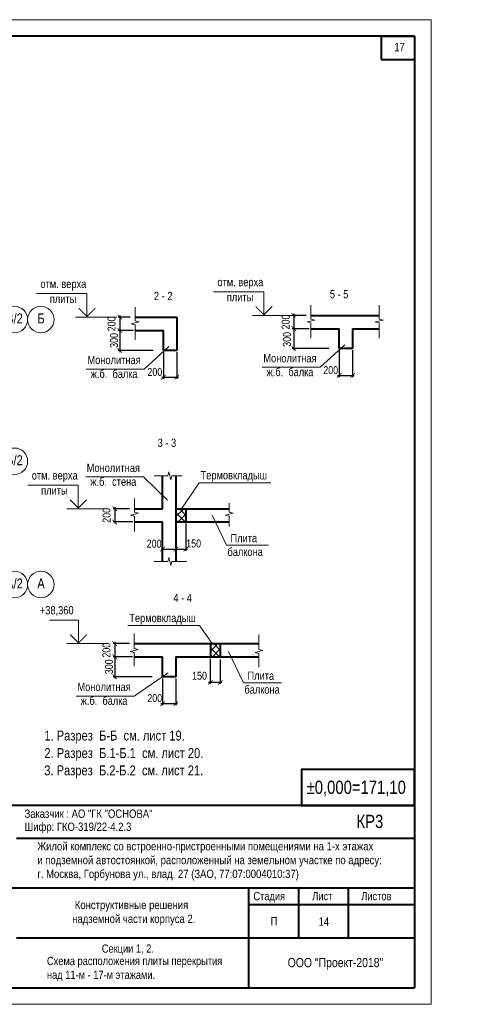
# Model space of a CAD drawing. Header units: inches. Extents: x -8638239 to -8523853, y 3840912 to 4564380.
# Tile 56 of 106: x -8551765 to -8524584, y 4179850 to 4239250. Entities that reach past the tile are written whole.
import ezdxf
from ezdxf.enums import TextEntityAlignment as Align

# ---------------------------------------------------------------- set-up
doc = ezdxf.new("R2010")
doc.units = ezdxf.units.IN
doc.header["$LTSCALE"] = 1000
doc.header["$MEASUREMENT"] = 0
doc.linetypes.add('CENTER', pattern=[2, 1.25, -0.25, 0.25, -0.25])
for name, color, linetype, lineweight in [('СК-050-П(литы перекрытия)', 3, 'Continuous', 40), ('СК-100-О(си)', 7, 'CENTER', 15), ('СК-100-О(си)_имя', 7, 'CENTER', 15), ('СК-110-О-РАЗМЕРЫ', 7, 'Continuous', 15), ('СК-200-Р(амка)', 7, 'Continuous', 40), ('СК-210-Р-РАМКА ЛИНИИ ТОНКИЕ', 7, 'Continuous', 15), ('СК-220-Р-РАМКА ТЕКСТ', 7, 'Continuous', 15), ('СК-300-Р(азмеры)', 7, 'Continuous', 20), ('СК-400-Т(екст)', 7, 'Continuous', 20), ('СК-600-Ш(триховка)', 250, 'Continuous', 13)]:
    doc.layers.add(name, color=color, linetype=linetype, lineweight=lineweight)
doc.styles.add('MtXpl_Arial_Narrow', font='ARIALN.TTF')
doc.styles.add('RUSS', font='arial.ttf', dxfattribs={"width": 0.8})
doc.dimstyles.new('50', dxfattribs={"dimtxt": 480, "dimasz": 280, "dimexe": 100, "dimexo": 100, "dimgap": 100, "dimtad": 1, "dimdec": 0, "dimlfac": 0.25, "dimzin": 0, "dimdsep": 46, "dimtxsty": 'RUSS', "dimblk": 'ARCHTICK', "dimcen": 0.09, "dimdle": 100, "dimclrd": 7, "dimclre": 7, "dimclrt": 7, "dimadec": 0, "dimazin": 0, "dimtfac": 1, "dimtdec": 0, "dimtmove": 2, "dimatfit": 3, "dimldrblk": 'ARCHTICK', "dimfxl": 1, "dimtolj": 1, "dimtzin": 0, "dimarcsym": 0})

# ---------------------------------------------------------------- blocks, each defined once
blk = doc.blocks.new('оси')
at = {"layer": 'СК-100-О(си)', "linetype": 'Continuous'}
for centre in [(6646.2, 15985), (8246.2, 15985), (6646.2, 7435), (6646.2, 0), (8246.2, 0)]:
    blk.add_circle(centre, 800, dxfattribs=at)
at = {"layer": 'СК-100-О(си)_имя', "style": 'RUSS', "width": 0.8}
for s, p in [('В/2', (6654, 16050.7)), ('Б', (8254, 16050.7)), ('Б/2', (6654, 7500.7)), ('А/2', (6654, 65.7)), ('А', (8254, 65.7))]:
    blk.add_text(s, height=600, dxfattribs=at).set_placement(p, align=Align.MIDDLE_CENTER)
blk = doc.blocks.new('A$C858fb3ef')
at = {"layer": 'СК-300-Р(азмеры)'}
blk.add_blockref('оси', (0, 0), dxfattribs=at)
blk = doc.blocks.new('A$C573b34c5')
blk.add_blockref('A$C858fb3ef', (0, 0))
blk = doc.blocks.new('A$C96adbfd2')
at = {"layer": 'СК-200-Р(амка)', "lineweight": 40, "ltscale": 2}
for p, q in [((0, 5500), (-18500, 5500)), ((0, 4500), (-12000, 4500)), ((0, 3000), (-18500, 3000)), ((-5000, 3000), (-5000, 15)), ((-3500, 3000), (-3500, 1500)), ((-2000, 3000), (-2000, 1500)), ((0, 2500), (-5000, 2500)), ((0, 1500), (-12000, 1500))]:
    blk.add_line(p, q, dxfattribs=at)
at = {"layer": 'СК-400-Т(екст)', "lineweight": 40, "ltscale": 2}
blk.add_lwpolyline([(-3405, 5500), (0, 5500), (0, 6578), (-3405, 6578)], close=True, dxfattribs=at)
at = {"layer": 'СК-220-Р-РАМКА ТЕКСТ', "color": 7, "char_height": 250, "attachment_point": 4, "style": 'RUSS'}
for s, insert in [('\\A1;Стадия', (-4856, 2729)), ('\\A1;Лист', (-3082, 2762)), ('\\A1;Листов', (-1603, 2762)), ('\\A1;П', (-4337, 2011))]:
    blk.add_mtext(s, dxfattribs=dict(at, insert=insert))
at = {"layer": 'СК-400-Т(екст)', "lineweight": 40, "ltscale": 2, "style": 'RUSS', "width": 0.8}
for s, p in [('%%P0,000=171,10', (-3251, 5847)), ('КР3', (-1746, 4817))]:
    blk.add_text(s, height=400, dxfattribs=at).set_placement(p)
at = {"layer": 'СК-400-Т(екст)', "linetype": 'Continuous'}
for s, width, gutter_width, insert, char_height, attachment_point in [('\\A1;{\\fArial Narrow|b0|i0|c204|p34;Заказчик :\\fArial Narrow|b0|i0|c0|p34; \\fArial Narrow|b0|i0|c204|p34;АО "ГК "ОСНОВА\\fArial Narrow|b0|i0|c0|p34;"\\fArial Narrow|b0|i0|c204|p34;\\P          \\W0.8;                                                                                            }', 11667.29, 1250, (-11760, 5375), 250, 1), ('\\A1;{\\fArial Narrow|b0|i0|c204|p34;Шифр: ГКО-319/22-4.\\fArial Narrow|b0|i0|c0|p34;2\\fArial Narrow|b0|i0|c204|p34;.3          \\W0.8;                                                                                            }', 11667.29, 1250, (-11760, 4981), 250, 1), ('\\A1;{\\fArial Narrow|b0|i0|c204|p34;\\W1;ООО "Проект-2018"}', 13925.35, 1492, (-2382, 896), 274.51, 2)]:
    blk.add_mtext_dynamic_manual_height_columns(s, width=width, gutter_width=gutter_width, heights=[0], dxfattribs=dict(at, insert=insert, char_height=char_height, attachment_point=attachment_point))
at = {"layer": 'СК-400-Т(екст)', "char_height": 250, "attachment_point": 1, "style": 'MtXpl_Arial_Narrow'}
for s, insert in [('Жилой комплекс со встроенно-пристроенными помещениями на 1-х этажах^Jи подземной автостоянкой, расположенный на земельном участке по адресу: ^Jг. Москва, Горбунова ул., влад. 27 (ЗАО, 77:07:0004010:37)', (-11372, 4393)), (' Конструктивные решения ^Jнадземной части корпуса 2.', (-10322, 2621))]:
    blk.add_mtext(s, dxfattribs=dict(at, insert=insert))
blk = doc.blocks.new('_ArchTick')
at = {"color": 0, "linetype": 'ByBlock', "const_width": 0.15}
blk.add_lwpolyline([(-0.5, -0.5), (0.5, 0.5)], dxfattribs=at)
blk = doc.blocks.new('*D87')
at = {"layer": 'Defpoints', "color": 0, "transparency": 16777216}
for p in [(-8544999, 4221300), (-8545728, 4220500), (-8544802, 4220500)]:
    blk.add_point(p, dxfattribs=at)
at = {"layer": 'СК-110-О-РАЗМЕРЫ', "color": 7, "lineweight": -2, "transparency": 16777216}
for p, q in [((-8545099, 4221300), (-8545828, 4221300)), ((-8545728, 4221400), (-8545728, 4220400)), ((-8544902, 4220500), (-8545828, 4220500))]:
    blk.add_line(p, q, dxfattribs=at)
at = {"layer": 'СК-110-О-РАЗМЕРЫ', "color": 7, "lineweight": -2, "transparency": 16777216, "xscale": 280, "yscale": 280, "zscale": 280}
for p, rotation in [((-8545728, 4221300), 90), ((-8545728, 4220500), 270)]:
    blk.add_blockref('_ArchTick', p, dxfattribs=dict(at, rotation=rotation))
at = {"layer": 'СК-110-О-РАЗМЕРЫ', "color": 7, "transparency": 16777216, "insert": (-8546223, 4220900), "char_height": 480, "attachment_point": 5, "rotation": 90, "style": 'RUSS'}
blk.add_mtext('\\A1;200', dxfattribs=at)
blk = doc.blocks.new('*D88')
at = {"layer": 'Defpoints', "color": 0, "transparency": 16777216}
for p in [(-8544802, 4220500), (-8545728, 4219300), (-8543622, 4219300)]:
    blk.add_point(p, dxfattribs=at)
at = {"layer": 'СК-110-О-РАЗМЕРЫ', "color": 7, "lineweight": -2, "transparency": 16777216}
for p, q in [((-8544902, 4220500), (-8545828, 4220500)), ((-8545728, 4220600), (-8545728, 4219200)), ((-8543722, 4219300), (-8545828, 4219300))]:
    blk.add_line(p, q, dxfattribs=at)
at = {"layer": 'СК-110-О-РАЗМЕРЫ', "color": 7, "lineweight": -2, "transparency": 16777216, "xscale": 280, "yscale": 280, "zscale": 280}
for p, rotation in [((-8545728, 4220500), 90), ((-8545728, 4219300), 270)]:
    blk.add_blockref('_ArchTick', p, dxfattribs=dict(at, rotation=rotation))
at = {"layer": 'СК-110-О-РАЗМЕРЫ', "color": 7, "transparency": 16777216, "insert": (-8546073, 4219900), "char_height": 480, "attachment_point": 5, "rotation": 90, "style": 'RUSS'}
blk.add_mtext('\\A1;300', dxfattribs=at)
blk = doc.blocks.new('*D89')
at = {"layer": 'Defpoints', "color": 0, "transparency": 16777216}
for p in [(-8543095, 4219300), (-8542295, 4219300), (-8542295, 4217678)]:
    blk.add_point(p, dxfattribs=at)
at = {"layer": 'СК-110-О-РАЗМЕРЫ', "color": 7, "lineweight": -2, "transparency": 16777216}
for p, q in [((-8543095, 4219200), (-8543095, 4217578)), ((-8542295, 4219200), (-8542295, 4217578)), ((-8543195, 4217678), (-8542195, 4217678))]:
    blk.add_line(p, q, dxfattribs=at)
at = {"layer": 'СК-110-О-РАЗМЕРЫ', "color": 7, "lineweight": -2, "transparency": 16777216, "xscale": 280, "yscale": 280, "zscale": 280, "rotation": 180}
blk.add_blockref('_ArchTick', (-8543095, 4217678), dxfattribs=at)
at = {"layer": 'СК-110-О-РАЗМЕРЫ', "color": 7, "lineweight": -2, "transparency": 16777216, "xscale": 280, "yscale": 280, "zscale": 280}
blk.add_blockref('_ArchTick', (-8542295, 4217678), dxfattribs=at)
at = {"layer": 'СК-110-О-РАЗМЕРЫ', "color": 7, "transparency": 16777216, "insert": (-8543613, 4217997), "char_height": 480, "attachment_point": 5, "style": 'RUSS'}
blk.add_mtext('\\A1;200', dxfattribs=at)
blk = doc.blocks.new('*D213')
at = {"layer": 'Defpoints', "color": 0, "transparency": 16777216}
for p in [(-8534390, 4221409), (-8535224, 4220609), (-8534194, 4220609)]:
    blk.add_point(p, dxfattribs=at)
at = {"layer": 'СК-110-О-РАЗМЕРЫ', "color": 7, "lineweight": -2, "transparency": 16777216}
for p, q in [((-8534490, 4221409), (-8535324, 4221409)), ((-8535224, 4221509), (-8535224, 4220509)), ((-8534294, 4220609), (-8535324, 4220609))]:
    blk.add_line(p, q, dxfattribs=at)
at = {"layer": 'СК-110-О-РАЗМЕРЫ', "color": 7, "lineweight": -2, "transparency": 16777216, "xscale": 280, "yscale": 280, "zscale": 280}
for p, rotation in [((-8535224, 4221409), 90), ((-8535224, 4220609), 270)]:
    blk.add_blockref('_ArchTick', p, dxfattribs=dict(at, rotation=rotation))
at = {"layer": 'СК-110-О-РАЗМЕРЫ', "color": 7, "transparency": 16777216, "insert": (-8535719, 4221009), "char_height": 480, "attachment_point": 5, "rotation": 90, "style": 'RUSS'}
blk.add_mtext('\\A1;200', dxfattribs=at)
blk = doc.blocks.new('*D214')
at = {"layer": 'Defpoints', "color": 0, "transparency": 16777216}
for p in [(-8534194, 4220609), (-8535224, 4219409), (-8533013, 4219409)]:
    blk.add_point(p, dxfattribs=at)
at = {"layer": 'СК-110-О-РАЗМЕРЫ', "color": 7, "lineweight": -2, "transparency": 16777216}
for p, q in [((-8534294, 4220609), (-8535324, 4220609)), ((-8535224, 4220709), (-8535224, 4219309)), ((-8533113, 4219409), (-8535324, 4219409))]:
    blk.add_line(p, q, dxfattribs=at)
at = {"layer": 'СК-110-О-РАЗМЕРЫ', "color": 7, "lineweight": -2, "transparency": 16777216, "xscale": 280, "yscale": 280, "zscale": 280}
for p, rotation in [((-8535224, 4220609), 90), ((-8535224, 4219409), 270)]:
    blk.add_blockref('_ArchTick', p, dxfattribs=dict(at, rotation=rotation))
at = {"layer": 'СК-110-О-РАЗМЕРЫ', "color": 7, "transparency": 16777216, "insert": (-8535646, 4219962), "char_height": 480, "attachment_point": 5, "rotation": 90, "style": 'RUSS'}
blk.add_mtext('\\A1;300', dxfattribs=at)
blk = doc.blocks.new('*D215')
at = {"layer": 'Defpoints', "color": 0, "transparency": 16777216}
for p in [(-8532487, 4219409), (-8531687, 4219409), (-8531687, 4217787)]:
    blk.add_point(p, dxfattribs=at)
at = {"layer": 'СК-110-О-РАЗМЕРЫ', "color": 7, "lineweight": -2, "transparency": 16777216}
for p, q in [((-8532487, 4219309), (-8532487, 4217687)), ((-8531687, 4219309), (-8531687, 4217687)), ((-8532587, 4217787), (-8531587, 4217787))]:
    blk.add_line(p, q, dxfattribs=at)
at = {"layer": 'СК-110-О-РАЗМЕРЫ', "color": 7, "lineweight": -2, "transparency": 16777216, "xscale": 280, "yscale": 280, "zscale": 280, "rotation": 180}
blk.add_blockref('_ArchTick', (-8532487, 4217787), dxfattribs=at)
at = {"layer": 'СК-110-О-РАЗМЕРЫ', "color": 7, "lineweight": -2, "transparency": 16777216, "xscale": 280, "yscale": 280, "zscale": 280}
blk.add_blockref('_ArchTick', (-8531687, 4217787), dxfattribs=at)
at = {"layer": 'СК-110-О-РАЗМЕРЫ', "color": 7, "transparency": 16777216, "insert": (-8533005, 4218106), "char_height": 480, "attachment_point": 5, "style": 'RUSS'}
blk.add_mtext('\\A1;200', dxfattribs=at)
blk = doc.blocks.new('*U240')
at = {"layer": 'СК-400-Т(екст)', "color": 0}
for p, q in [((0, 0), (0, 7.11)), ((0, 7.11), (15.26, 7.11)), ((-9, 0), (3.5, 0))]:
    blk.add_line(p, q, dxfattribs=at)
at = {"layer": 'СК-400-Т(екст)', "color": 0, "const_width": 0.3}
blk.add_lwpolyline([(-2.5, 2.71), (0, 0.21), (2.5, 2.71)], dxfattribs=at)
at = {"layer": 'СК-400-Т(екст)', "color": 0, "width": 0.8}
for tag, p in [('ОТМЕТКА1', (7.12, 8.06)), ('КОММЕНТАРИЙ', (7.21, 4.27))]:
    blk.add_attdef(tag, p, '', height=2.5, dxfattribs=at)
blk = doc.blocks.new('*D241')
at = {"layer": 'Defpoints', "color": 0, "transparency": 16777216}
for p in [(-8545045, 4209748), (-8546029, 4208948), (-8544848, 4208948)]:
    blk.add_point(p, dxfattribs=at)
at = {"layer": 'СК-110-О-РАЗМЕРЫ', "color": 7, "lineweight": -2, "transparency": 16777216}
for p, q in [((-8545145, 4209748), (-8546129, 4209748)), ((-8546029, 4209848), (-8546029, 4208848)), ((-8544948, 4208948), (-8546129, 4208948))]:
    blk.add_line(p, q, dxfattribs=at)
at = {"layer": 'СК-110-О-РАЗМЕРЫ', "color": 7, "lineweight": -2, "transparency": 16777216, "xscale": 280, "yscale": 280, "zscale": 280}
for p, rotation in [((-8546029, 4209748), 90), ((-8546029, 4208948), 270)]:
    blk.add_blockref('_ArchTick', p, dxfattribs=dict(at, rotation=rotation))
at = {"layer": 'СК-110-О-РАЗМЕРЫ', "color": 7, "transparency": 16777216, "insert": (-8546524, 4209348), "char_height": 480, "attachment_point": 5, "rotation": 90, "style": 'RUSS'}
blk.add_mtext('\\A1;200', dxfattribs=at)
blk = doc.blocks.new('*D242')
at = {"layer": 'Defpoints', "color": 0, "transparency": 16777216}
for p in [(-8541741, 4208948), (-8542341, 4207917), (-8541741, 4207314)]:
    blk.add_point(p, dxfattribs=at)
at = {"layer": 'СК-110-О-РАЗМЕРЫ', "color": 7, "lineweight": -2, "transparency": 16777216}
for p, q in [((-8541741, 4208848), (-8541741, 4207214)), ((-8542441, 4207314), (-8541641, 4207314)), ((-8542341, 4207817), (-8542341, 4207214))]:
    blk.add_line(p, q, dxfattribs=at)
at = {"layer": 'СК-110-О-РАЗМЕРЫ', "color": 7, "lineweight": -2, "transparency": 16777216, "xscale": 280, "yscale": 280, "zscale": 280, "rotation": 180}
blk.add_blockref('_ArchTick', (-8542341, 4207314), dxfattribs=at)
at = {"layer": 'СК-110-О-РАЗМЕРЫ', "color": 7, "lineweight": -2, "transparency": 16777216, "xscale": 280, "yscale": 280, "zscale": 280}
blk.add_blockref('_ArchTick', (-8541741, 4207314), dxfattribs=at)
at = {"layer": 'СК-110-О-РАЗМЕРЫ', "color": 7, "transparency": 16777216, "insert": (-8541273, 4207648), "char_height": 480, "attachment_point": 5, "style": 'RUSS'}
blk.add_mtext('\\A1;150', dxfattribs=at)
blk = doc.blocks.new('*D243')
at = {"layer": 'Defpoints', "color": 0, "transparency": 16777216}
for p in [(-8543141, 4208042), (-8542341, 4208042), (-8542341, 4207314)]:
    blk.add_point(p, dxfattribs=at)
at = {"layer": 'СК-110-О-РАЗМЕРЫ', "color": 7, "lineweight": -2, "transparency": 16777216}
for p, q in [((-8543141, 4207942), (-8543141, 4207214)), ((-8542341, 4207942), (-8542341, 4207214)), ((-8543241, 4207314), (-8542241, 4207314))]:
    blk.add_line(p, q, dxfattribs=at)
at = {"layer": 'СК-110-О-РАЗМЕРЫ', "color": 7, "lineweight": -2, "transparency": 16777216, "xscale": 280, "yscale": 280, "zscale": 280, "rotation": 180}
blk.add_blockref('_ArchTick', (-8543141, 4207314), dxfattribs=at)
at = {"layer": 'СК-110-О-РАЗМЕРЫ', "color": 7, "lineweight": -2, "transparency": 16777216, "xscale": 280, "yscale": 280, "zscale": 280}
blk.add_blockref('_ArchTick', (-8542341, 4207314), dxfattribs=at)
at = {"layer": 'СК-110-О-РАЗМЕРЫ', "color": 7, "transparency": 16777216, "insert": (-8543659, 4207634), "char_height": 480, "attachment_point": 5, "style": 'RUSS'}
blk.add_mtext('\\A1;200', dxfattribs=at)
blk = doc.blocks.new('*D244')
at = {"layer": 'Defpoints', "color": 0, "transparency": 16777216}
for p in [(-8545048, 4201612), (-8546035, 4200812), (-8544852, 4200812)]:
    blk.add_point(p, dxfattribs=at)
at = {"layer": 'СК-110-О-РАЗМЕРЫ', "color": 7, "lineweight": -2, "transparency": 16777216}
for p, q in [((-8545148, 4201612), (-8546135, 4201612)), ((-8546035, 4201712), (-8546035, 4200712)), ((-8544952, 4200812), (-8546135, 4200812))]:
    blk.add_line(p, q, dxfattribs=at)
at = {"layer": 'СК-110-О-РАЗМЕРЫ', "color": 7, "lineweight": -2, "transparency": 16777216, "xscale": 280, "yscale": 280, "zscale": 280}
for p, rotation in [((-8546035, 4201612), 90), ((-8546035, 4200812), 270)]:
    blk.add_blockref('_ArchTick', p, dxfattribs=dict(at, rotation=rotation))
at = {"layer": 'СК-110-О-РАЗМЕРЫ', "color": 7, "transparency": 16777216, "insert": (-8546530, 4201212), "char_height": 480, "attachment_point": 5, "rotation": 90, "style": 'RUSS'}
blk.add_mtext('\\A1;200', dxfattribs=at)
blk = doc.blocks.new('*D245')
at = {"layer": 'Defpoints', "color": 0, "transparency": 16777216}
for p in [(-8544852, 4200812), (-8546035, 4199612), (-8543672, 4199612)]:
    blk.add_point(p, dxfattribs=at)
at = {"layer": 'СК-110-О-РАЗМЕРЫ', "color": 7, "lineweight": -2, "transparency": 16777216}
for p, q in [((-8544952, 4200812), (-8546135, 4200812)), ((-8546035, 4200912), (-8546035, 4199512)), ((-8543772, 4199612), (-8546135, 4199612))]:
    blk.add_line(p, q, dxfattribs=at)
at = {"layer": 'СК-110-О-РАЗМЕРЫ', "color": 7, "lineweight": -2, "transparency": 16777216, "xscale": 280, "yscale": 280, "zscale": 280}
for p, rotation in [((-8546035, 4200812), 90), ((-8546035, 4199612), 270)]:
    blk.add_blockref('_ArchTick', p, dxfattribs=dict(at, rotation=rotation))
at = {"layer": 'СК-110-О-РАЗМЕРЫ', "color": 7, "transparency": 16777216, "insert": (-8546380, 4200212), "char_height": 480, "attachment_point": 5, "rotation": 90, "style": 'RUSS'}
blk.add_mtext('\\A1;300', dxfattribs=at)
blk = doc.blocks.new('*D246')
at = {"layer": 'Defpoints', "color": 0, "transparency": 16777216}
for p in [(-8540269, 4200796), (-8539669, 4200742), (-8539669, 4199276)]:
    blk.add_point(p, dxfattribs=at)
at = {"layer": 'СК-110-О-РАЗМЕРЫ', "color": 7, "lineweight": -2, "transparency": 16777216}
for p, q in [((-8540269, 4200696), (-8540269, 4199176)), ((-8539669, 4200642), (-8539669, 4199176)), ((-8540369, 4199276), (-8539569, 4199276))]:
    blk.add_line(p, q, dxfattribs=at)
at = {"layer": 'СК-110-О-РАЗМЕРЫ', "color": 7, "lineweight": -2, "transparency": 16777216, "xscale": 280, "yscale": 280, "zscale": 280, "rotation": 180}
blk.add_blockref('_ArchTick', (-8540269, 4199276), dxfattribs=at)
at = {"layer": 'СК-110-О-РАЗМЕРЫ', "color": 7, "lineweight": -2, "transparency": 16777216, "xscale": 280, "yscale": 280, "zscale": 280}
blk.add_blockref('_ArchTick', (-8539669, 4199276), dxfattribs=at)
at = {"layer": 'СК-110-О-РАЗМЕРЫ', "color": 7, "transparency": 16777216, "insert": (-8540916, 4199667), "char_height": 480, "attachment_point": 5, "style": 'RUSS'}
blk.add_mtext('\\A1;150', dxfattribs=at)
blk = doc.blocks.new('*D247')
at = {"layer": 'Defpoints', "color": 0, "transparency": 16777216}
for p in [(-8543145, 4199612), (-8542345, 4199612), (-8542345, 4197989)]:
    blk.add_point(p, dxfattribs=at)
at = {"layer": 'СК-110-О-РАЗМЕРЫ', "color": 7, "lineweight": -2, "transparency": 16777216}
for p, q in [((-8543145, 4199512), (-8543145, 4197889)), ((-8542345, 4199512), (-8542345, 4197889)), ((-8543245, 4197989), (-8542245, 4197989))]:
    blk.add_line(p, q, dxfattribs=at)
at = {"layer": 'СК-110-О-РАЗМЕРЫ', "color": 7, "lineweight": -2, "transparency": 16777216, "xscale": 280, "yscale": 280, "zscale": 280, "rotation": 180}
blk.add_blockref('_ArchTick', (-8543145, 4197989), dxfattribs=at)
at = {"layer": 'СК-110-О-РАЗМЕРЫ', "color": 7, "lineweight": -2, "transparency": 16777216, "xscale": 280, "yscale": 280, "zscale": 280}
blk.add_blockref('_ArchTick', (-8542345, 4197989), dxfattribs=at)
at = {"layer": 'СК-110-О-РАЗМЕРЫ', "color": 7, "transparency": 16777216, "insert": (-8543618, 4198320), "char_height": 480, "attachment_point": 5, "style": 'RUSS'}
blk.add_mtext('\\A1;200', dxfattribs=at)
blk = doc.blocks.new('*U115')
at = {"layer": 'СК-400-Т(екст)', "color": 0}
for p, q in [((0, 0), (0, 7.11)), ((0, 7.11), (8.77, 7.11)), ((-9, 0), (3.5, 0))]:
    blk.add_line(p, q, dxfattribs=at)
at = {"layer": 'СК-400-Т(екст)', "color": 0, "const_width": 0.3}
blk.add_lwpolyline([(-2.5, 2.71), (0, 0.21), (2.5, 2.71)], dxfattribs=at)
at = {"layer": 'СК-400-Т(екст)', "color": 0, "width": 0.8}
for tag, p in [('ОТМЕТКА1', (11.66, 8.06)), ('КОММЕНТАРИЙ', (11.75, 4.27))]:
    blk.add_attdef(tag, p, '', height=2.5, dxfattribs=at)

msp = doc.modelspace()

# ---------------------------------------------------------------- hatches: boundary and pattern name
at = {"layer": 'СК-220-Р-РАМКА ТЕКСТ'}
h = msp.add_hatch(dxfattribs=at)
h.set_pattern_fill('ANSI37', color=256, scale=100)
h.set_pattern_definition([(45, (-12256680.1, 4190307.68), (-224.506403, 224.506403), []), (135, (-12256680.1, 4190307.68), (-224.506403, -224.506403), [])])
h.paths.add_polyline_path([(-8541741.4, 4209748), (-8542341.4, 4209748), (-8542341.4, 4208948), (-8541741.4, 4208948)])
h = msp.add_hatch(dxfattribs=at)
h.set_pattern_fill('ANSI37', color=256, scale=100)
h.set_pattern_definition([(45, (-12254607.38, 4182171.6), (-224.506403, 224.506403), []), (135, (-12254607.38, 4182171.6), (-224.506403, -224.506403), [])])
h.paths.add_polyline_path([(-8539668.7, 4201611.9), (-8540268.7, 4201611.9), (-8540268.7, 4200811.9), (-8539668.7, 4200811.9)])

# ---------------------------------------------------------------- linework, layer by layer
at = {"layer": 'СК-050-П(литы перекрытия)'}
for p, q in [((-8544802.2, 4221300.4), (-8542295.4, 4221300.4)), ((-8542295.4, 4221300.4), (-8542295.4, 4219300.4)), ((-8534193.6, 4221409.1), (-8530082.1, 4221409.1)), ((-8544802.2, 4220500.4), (-8543095.4, 4220500.4)), ((-8543095.4, 4219300.4), (-8543095.4, 4220500.4)), ((-8534193.6, 4220609.1), (-8532486.9, 4220609.1)), ((-8532486.9, 4219409.1), (-8532486.9, 4220609.1)), ((-8531686.9, 4220609.1), (-8530082.1, 4220609.1)), ((-8531686.9, 4220609.1), (-8531686.9, 4219409.1)), ((-8542295.4, 4219300.4), (-8543095.4, 4219300.4)), ((-8531686.9, 4219409.1), (-8532486.9, 4219409.1)), ((-8543141.4, 4209748), (-8543141.4, 4211734.7)), ((-8542341.4, 4211734.7), (-8542341.4, 4206569.2)), ((-8544848.2, 4209748), (-8543141.4, 4209748)), ((-8542341.4, 4209748), (-8539120.2, 4209748)), ((-8541741.4, 4209748), (-8541741.4, 4208948)), ((-8544848.2, 4208948), (-8543141.4, 4208948)), ((-8543141.4, 4206569.2), (-8543141.4, 4208948)), ((-8542341.4, 4208948), (-8539120.2, 4208948)), ((-8544852, 4201611.9), (-8537330.2, 4201611.9)), ((-8540265.2, 4201611.9), (-8540265.2, 4200811.9)), ((-8539668.7, 4201611.9), (-8539668.7, 4200811.9)), ((-8544852, 4200811.9), (-8543145.2, 4200811.9)), ((-8543145.2, 4199611.9), (-8543145.2, 4200811.9)), ((-8542345.2, 4200811.9), (-8540265.2, 4200811.9)), ((-8542345.2, 4200811.9), (-8542345.2, 4199611.9)), ((-8540268.7, 4200811.9), (-8537330.2, 4200811.9)), ((-8542345.2, 4199611.9), (-8543145.2, 4199611.9))]:
    msp.add_line(p, q, dxfattribs=at)
at = {"layer": 'СК-110-О-РАЗМЕРЫ'}
msp.add_line((-8544296.6, 4211665.2), (-8542852.8, 4210256.1), dxfattribs=at)
at = {"layer": 'СК-200-Р(амка)'}
for p, q in [((-8527954.6, 4238249.7), (-8606954.6, 4238249.7)), ((-8527954.6, 4238249.7), (-8527954.6, 4180849.7)), ((-8606954.6, 4180849.7), (-8527954.6, 4180849.7))]:
    msp.add_line(p, q, dxfattribs=at)
at = {"layer": 'СК-200-Р(амка)', "lineweight": 40, "ltscale": 2}
for p, q in [((-8529954.6, 4238249.7), (-8529954.6, 4236849.7)), ((-8529954.6, 4238249.7), (-8527954.6, 4238249.7)), ((-8527954.6, 4238249.7), (-8527954.6, 4236849.7)), ((-8529954.6, 4236849.7), (-8527954.6, 4236849.7))]:
    msp.add_line(p, q, dxfattribs=at)
at = {"layer": 'СК-210-Р-РАМКА ЛИНИИ ТОНКИЕ'}
for p, q in [((-8610954.6, 4239249.7), (-8526954.6, 4239249.7)), ((-8526954.6, 4179849.7), (-8526954.6, 4239249.7)), ((-8526954.6, 4179849.7), (-8526954.6, 4239249.7)), ((-8526954.6, 4179849.7), (-8610954.6, 4179849.7))]:
    msp.add_line(p, q, dxfattribs=at)
at = {"layer": 'СК-220-Р-РАМКА ТЕКСТ'}
for p, q in [((-8542762.9, 4219534.7), (-8544250.6, 4218170)), ((-8532154.4, 4219643.4), (-8533642.1, 4218278.7)), ((-8547754.9, 4218170), (-8544250.6, 4218170)), ((-8537146.3, 4218278.7), (-8533642.1, 4218278.7)), ((-8547768.7, 4211665.2), (-8544296.6, 4211665.2)), ((-8542812.7, 4199846.2), (-8544855.8, 4198448.8)), ((-8548360.1, 4198448.8), (-8544855.8, 4198448.8))]:
    msp.add_line(p, q, dxfattribs=at)
at = {"layer": 'СК-400-Т(екст)'}
for p, q in [((-8542012.3, 4209748), (-8540945.7, 4211313.8)), ((-8536607.1, 4211313.8), (-8540945.7, 4211313.8)), ((-8540151.9, 4209349.1), (-8539293.8, 4207539.2)), ((-8539293.8, 4207539.2), (-8536760.8, 4207539.2)), ((-8540909.1, 4202699.8), (-8545247.8, 4202699.8)), ((-8540163.2, 4201611.2), (-8540909.1, 4202699.8)), ((-8539165.6, 4201133.1), (-8538271, 4199238.2)), ((-8538271, 4199238.2), (-8535981, 4199238.2))]:
    msp.add_line(p, q, dxfattribs=at)
at = {"layer": 'СК-600-Ш(триховка)', "linetype": 'ByBlock'}
for points in [[(-8544802.2, 4221916.6), (-8544802.2, 4221083.6), (-8544562.2, 4221023.6), (-8545042.2, 4220903.6), (-8544802.2, 4220843.6), (-8544802.2, 4219933.6)], [(-8534193.6, 4222025.2), (-8534193.6, 4221192.3), (-8533953.6, 4221132.3), (-8534433.6, 4221012.3), (-8534193.6, 4220952.3), (-8534193.6, 4220042.3)], [(-8530082.1, 4222025.2), (-8530082.1, 4221192.3), (-8529842.1, 4221132.3), (-8530322.1, 4221012.3), (-8530082.1, 4220952.3), (-8530082.1, 4220042.3)], [(-8543660.6, 4211734.7), (-8542827.6, 4211734.7), (-8542767.6, 4211974.7), (-8542647.6, 4211494.7), (-8542587.6, 4211734.7), (-8541970.5, 4211734.7)], [(-8544848.2, 4210364.1), (-8544848.2, 4209531.1), (-8544608.2, 4209471.1), (-8545088.2, 4209351.1), (-8544848.2, 4209291.1), (-8544848.2, 4208381.1)], [(-8539120.2, 4210074.3), (-8539120.2, 4209531.1), (-8538880.2, 4209471.1), (-8539360.2, 4209351.1), (-8539120.2, 4209291.1), (-8539120.2, 4208667.2)], [(-8543660.6, 4206569.2), (-8542827.6, 4206569.2), (-8542767.6, 4206809.2), (-8542647.6, 4206329.2), (-8542587.6, 4206569.2), (-8541677.6, 4206569.2)], [(-8544852, 4202228), (-8544852, 4201310.2), (-8544612, 4201250.2), (-8545092, 4201130.2), (-8544852, 4201070.2), (-8544852, 4200245.1)], [(-8537330.2, 4202168.6), (-8537330.2, 4201250.8), (-8537090.2, 4201190.8), (-8537570.2, 4201070.8), (-8537330.2, 4201010.8), (-8537330.2, 4200185.7)]]:
    msp.add_lwpolyline(points, dxfattribs=at)

# ---------------------------------------------------------------- block references
at = {"layer": 'СК-300-Р(азмеры)'}
msp.add_blockref('A$C573b34c5', (-8558731.8, 4205174.2), dxfattribs=at)
at = {"layer": 'СК-300-Р(азмеры)', "xscale": 2, "yscale": 2, "zscale": 2}
msp.add_blockref('A$C96adbfd2', (-8527954.6, 4180849.7), dxfattribs=at)
at = {"layer": 'СК-400-Т(екст)', "ltscale": 0.5}
ref = msp.add_blockref('*U240', (-8547706.8, 4221300.4), dxfattribs=dict(at, xscale=-200, yscale=200, zscale=200))
ref.add_attrib('ОТМЕТКА1', 'отм. верха', dxfattribs={"height": 500, "style": 'RUSS', "width": 0.8}).set_placement((-8549130.4, 4222912.1), align=Align.BOTTOM_CENTER)
ref.add_attrib('КОММЕНТАРИЙ', 'плиты', dxfattribs={"color": 0, "height": 500, "style": 'RUSS', "width": 0.8}).set_placement((-8549148.1, 4222154), align=Align.CENTER)
ref = msp.add_blockref('*U240', (-8537030.7, 4221409.1), dxfattribs=dict(at, xscale=-200, yscale=200, zscale=200))
ref.add_attrib('ОТМЕТКА1', 'отм. верха', dxfattribs={"height": 500, "style": 'RUSS', "width": 0.8}).set_placement((-8538454.4, 4223020.8), align=Align.BOTTOM_CENTER)
ref.add_attrib('КОММЕНТАРИЙ', 'плиты', dxfattribs={"color": 0, "height": 500, "style": 'RUSS', "width": 0.8}).set_placement((-8538472, 4222262.7), align=Align.CENTER)
ref = msp.add_blockref('*U240', (-8548229.1, 4209748), dxfattribs=dict(at, xscale=-200, yscale=200, zscale=200))
ref.add_attrib('ОТМЕТКА1', 'отм. верха', dxfattribs={"height": 500, "style": 'RUSS', "width": 0.8}).set_placement((-8549652.7, 4211359.6), align=Align.BOTTOM_CENTER)
ref.add_attrib('КОММЕНТАРИЙ', 'плиты', dxfattribs={"color": 0, "height": 500, "style": 'RUSS', "width": 0.8}).set_placement((-8549670.3, 4210601.5), align=Align.CENTER)
ref = msp.add_blockref('*U115', (-8548216.2, 4201611.9), dxfattribs=dict(at, xscale=-200, yscale=200, zscale=200))
ref.add_attrib('ОТМЕТКА1', '+38,360', dxfattribs={"height": 500, "style": 'RUSS', "width": 0.8}).set_placement((-8550548.9, 4203223.6), align=Align.BOTTOM_LEFT)

# ---------------------------------------------------------------- texts
at = {"layer": 'СК-220-Р-РАМКА ТЕКСТ', "style": 'RUSS', "width": 0.8}
for s, height, p in [('17', 500, (-8529164, 4237347.9)), ('1. Разрез  Б-Б  см. лист 19.', 600, (-8550276.4, 4195764.6)), ('2. Разрез  Б.1-Б.1  см. лист 20.', 600, (-8550276.4, 4194705.3)), ('3. Разрез  Б.2-Б.2  см. лист 21.', 600, (-8550283, 4193662.1)), ('14', 500, (-8533725.7, 4184587))]:
    msp.add_text(s, height=height, dxfattribs=at).set_placement(p)
at = {"layer": 'СК-220-Р-РАМКА ТЕКСТ', "color": 7, "style": 'RUSS', "width": 0.8}
msp.add_text('Секции 1, 2. ', height=500, dxfattribs=at).set_placement((-8546811.8, 4182962.6))
at = {"layer": 'СК-220-Р-РАМКА ТЕКСТ', "char_height": 500, "width": 31067.545, "attachment_point": 5, "rotation": 360, "style": 'RUSS'}
for s, insert in [('2 - 2', (-8543106.9, 4222580.5)), ('5 - 5', (-8532498.4, 4222689.2)), ('Монолитная\\Pж.б.  балка', (-8546070.6, 4218298.4)), ('Монолитная\\Pж.б.  балка', (-8535462.1, 4218407.1)), ('3 - 3', (-8542883.5, 4213721)), ('Монолитная\\Pж.б.  стена', (-8546116.6, 4211793.7)), ('4 - 4', (-8541933.9, 4204367)), ('Монолитная\\Pж.б.  балка', (-8546675.8, 4198577.3))]:
    msp.add_mtext(s, dxfattribs=dict(at, insert=insert))
at = {"layer": 'СК-220-Р-РАМКА ТЕКСТ', "color": 7, "insert": (-8550119.4, 4182715.4), "char_height": 500, "width": 16715.357, "attachment_point": 1, "style": 'RUSS'}
msp.add_mtext('Схема расположения плиты перекрытия \\Pнад 11-м - 17-м этажами.', dxfattribs=at)
at = {"layer": 'СК-400-Т(екст)', "char_height": 500, "width": 31067.545, "attachment_point": 5, "rotation": 360, "style": 'RUSS'}
for s, insert in [('Термовкладыш', (-8538848.6, 4211694.5)), ('Плита\\P балкона', (-8538244.1, 4207556.5)), ('Термовкладыш', (-8543150.7, 4203080.5)), ('Плита\\P балкона', (-8537221.3, 4199255.5))]:
    msp.add_mtext(s, dxfattribs=dict(at, insert=insert))

# ---------------------------------------------------------------- dimensions: what is measured, and where the dimension line sits
at = {"layer": 'СК-110-О-РАЗМЕРЫ'}
for base, p1, p2, picture, middle in [((-8535223.9, 4220609.1), (-8534390, 4221409.1), (-8534193.6, 4220609.1), '*D213', (-8535719, 4221009.1)), ((-8545728.2, 4220500.4), (-8544998.6, 4221300.4), (-8544802.2, 4220500.4), '*D87', (-8546223.3, 4220900.4)), ((-8545728.2, 4219300.4), (-8544802.2, 4220500.4), (-8543621.9, 4219300.4), '*D88', (-8546073.5, 4219900.4)), ((-8546029.1, 4208948), (-8545044.6, 4209748), (-8544848.2, 4208948), '*D241', (-8546524.1, 4209348)), ((-8546035, 4200811.9), (-8545048.4, 4201611.9), (-8544852, 4200811.9), '*D244', (-8546530.1, 4201211.9)), ((-8546035, 4199611.9), (-8544852, 4200811.9), (-8543671.8, 4199611.9), '*D245', (-8546380.3, 4200211.9))]:
    dim = msp.add_linear_dim(base=base, p1=p1, p2=p2, angle=90, dimstyle='50', dxfattribs=at)
    dim.commit()
    dim.dimension.update_dxf_attribs({"geometry": picture, "text_midpoint": middle})
dim = msp.add_linear_dim(base=(-8535223.9, 4219409.1), p1=(-8534193.6, 4220609.1), p2=(-8533013.4, 4219409.1), angle=90, dimstyle='50', dxfattribs=at)
dim.commit()
dim.dimension.update_dxf_attribs({"geometry": '*D214', "text_midpoint": (-8535645.6, 4219961.9), "dimtype": 160})
for base, p1, p2, picture, middle in [((-8542295.4, 4217677.9), (-8543095.4, 4219300.4), (-8542295.4, 4219300.4), '*D89', (-8543613.3, 4217997.3)), ((-8531686.9, 4217786.6), (-8532486.9, 4219409.1), (-8531686.9, 4219409.1), '*D215', (-8533004.8, 4218106)), ((-8541741.4, 4207314.1), (-8542341.4, 4207917), (-8541741.4, 4208948), '*D242', (-8541272.6, 4207647.5)), ((-8542341.4, 4207314.1), (-8543141.4, 4208041.7), (-8542341.4, 4208041.7), '*D243', (-8543659.4, 4207633.5)), ((-8539668.7, 4199276.1), (-8540268.7, 4200796.4), (-8539668.7, 4200742.4), '*D246', (-8540916.1, 4199667.1)), ((-8542345.2, 4197989.3), (-8543145.2, 4199611.9), (-8542345.2, 4199611.9), '*D247', (-8543618.1, 4198320.3))]:
    dim = msp.add_linear_dim(base=base, p1=p1, p2=p2, dimstyle='50', dxfattribs=at)
    dim.commit()
    dim.dimension.update_dxf_attribs({"geometry": picture, "text_midpoint": middle, "dimtype": 160})

doc.saveas('drawing.dxf')
